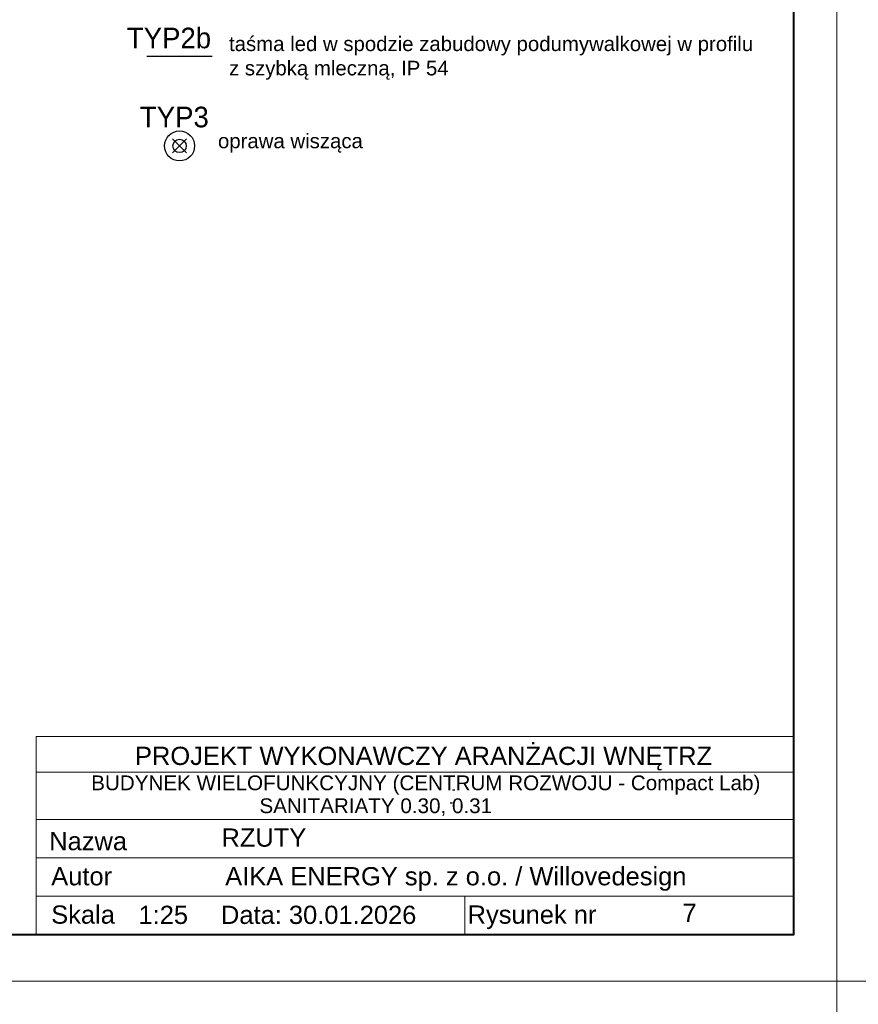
# Model space of a CAD drawing. Header units: centimetres. Extents: x -15121 to 30567, y -60641 to 0.
# Tile 252 of 256: x 11909 to 12641, y -25995 to -25136. Entities that reach past the tile are written whole.
import ezdxf
from ezdxf.enums import TextEntityAlignment as Align

# ---------------------------------------------------------------- set-up
doc = ezdxf.new("R2010")
doc.units = ezdxf.units.CM
doc.header["$LTSCALE"] = 60
doc.layers.add('A Obramowanie', color=7, linetype='Continuous', lineweight=15, plot=False)
doc.layers.add('A Ramka', color=5, linetype='Continuous', lineweight=40)
doc.layers.add('A tabelka ogólna 25', color=7, linetype='Continuous', lineweight=20)
for name, color, linetype in [('AIKA lampy i wyłaczniki2', 150, 'Continuous'), ('AIKA lampy sanitariaty', 3, 'Continuous'), ('AIKA ŚCIANA', 8, 'Continuous')]:
    doc.layers.add(name, color=color, linetype=linetype)
doc.styles.add('Annotative', font='arial.ttf')
doc.styles.add('TableTextStyle', font='txt')

msp = doc.modelspace()

# ---------------------------------------------------------------- linework, layer by layer
at = {"layer": 'A Obramowanie', "transparency": 33554610}
for points in [[(12622.2057, -25975.0194), (10389.0664, -25975.0194), (10389.0664, -24408.9094), (12622.2057, -24408.9094)], [(14855.3449, -25975.0194), (12622.2057, -25975.0194), (12622.2057, -24408.9094), (14855.3449, -24408.9094)], [(12622.2057, -27541.1294), (10389.0664, -27541.1294), (10389.0664, -25975.0194), (12622.2057, -25975.0194)], [(14855.3449, -27541.1294), (12622.2057, -27541.1294), (12622.2057, -25975.0194), (14855.3449, -25975.0194)]]:
    msp.add_lwpolyline(points, close=True, dxfattribs=at)
at = {"layer": 'A Ramka', "transparency": 33554610}
msp.add_lwpolyline([(12584.6108, -24449.4644), (10426.6614, -24449.4644), (10426.6614, -25934.4644), (12584.6108, -25934.4644)], close=True, dxfattribs=at)
at = {"layer": 'A tabelka ogólna 25', "transparency": 33554610}
for p, q in [((11923.2674, -25761.3261), (12584.6108, -25761.3261)), ((11923.2674, -25761.3261), (11923.2674, -25934.4644)), ((12584.6108, -25761.3261), (12584.6108, -25934.4644)), ((11923.2674, -25834.0178), (12584.6108, -25834.0178)), ((11923.2674, -25834.0178), (12584.6108, -25834.0178)), ((11923.2674, -25867.5), (12584.6108, -25867.5)), ((11923.2674, -25867.5), (12584.6108, -25867.5)), ((11923.2674, -25900.9822), (12584.6108, -25900.9822)), ((11923.2674, -25900.9822), (12584.6108, -25900.9822)), ((12297.4889, -25900.9822), (12297.4889, -25934.4644)), ((11923.2674, -25934.2373), (12584.6108, -25934.2373)), ((11923.2674, -25934.2373), (12584.6108, -25934.2373))]:
    msp.add_line(p, q, dxfattribs=at)
at = {"layer": 'A tabelka ogólna 25', "linetype": 'ByBlock', "transparency": 33554610}
msp.add_line((11923.6269, -25792.6511), (12584.9703, -25792.6511), dxfattribs=at)
at = {"layer": 'AIKA lampy i wyłaczniki2'}
for p, q in [((12042.5082, -25239.7331), (12054.6553, -25251.8802)), ((12054.6553, -25239.7331), (12042.5082, -25251.8802))]:
    msp.add_line(p, q, dxfattribs=at)
for radius in [13.0972, 5.8413]:
    msp.add_circle((12048.5818, -25245.8067), radius, dxfattribs=at)
at = {"layer": 'AIKA lampy sanitariaty'}
msp.add_line((12077.0551, -25167.7509), (12020.0551, -25167.7509), dxfattribs=at)
at = {"layer": 'AIKA ŚCIANA'}
for p, q in [((12286.8278, -25807.9449), (12288.8278, -25807.9449)), ((12284.8278, -25819.3504), (12286.8278, -25819.3504))]:
    msp.add_line(p, q, dxfattribs=at)

# ---------------------------------------------------------------- texts
at = {"layer": 'A tabelka ogólna 25', "transparency": 33554610, "style": 'Annotative'}
for s, height, p in [('PROJEKT WYKONAWCZY ARANŻACJI WNĘTRZ', 15.909091, (12261.5333, -25770.4043)), ('BUDYNEK WIELOFUNKCYJNY (CENTRUM ROZWOJU - Compact Lab) ', 12.886364, (12265.9701, -25795.4719))]:
    msp.add_text(s, height=height, dxfattribs=at).set_placement(p, align=Align.TOP_CENTER)
for s, height, p in [('SANITARIATY 0.30, 0.31 ', 12.886364, (12118.284, -25828.367)), ('RZUTY ', 15.90909, (12085.1391, -25857.6693)), ('Nazwa ', 15.90909, (11934.8204, -25860.7666)), ('Autor', 15.90909, (11936.5592, -25891.4196)), ('AIKA ENERGY sp. z o.o. / Willovedesign', 15.909091, (12088.396, -25891.4196)), ('Skala ', 15.90909, (11936.5592, -25924.9018)), (' 1:25', 15.90909, (12006.5478, -25925.1289)), (' Data: 30.01.2026', 15.909091, (12078.5621, -25925.1289)), (' Rysunek nr ', 15.909091, (12293.8388, -25924.9018)), ('7', 15.9091, (12487.5114, -25923.3935))]:
    msp.add_text(s, height=height, dxfattribs=at).set_placement(p)
at = {"layer": 'A tabelka ogólna 25', "transparency": 33554610, "char_height": 12.727273, "attachment_point": 1, "style": 'Annotative'}
for s, insert, width in [('{\\C7;\\P\\Ptaśma led w spodzie zabudowy podumywalkowej w profilu z szybką mleczną, IP 54}', (12091.7361, -25107.8106), 469.714936), ('{\\C7;\\P\\Poprawa wisząca}', (12082.1001, -25192.6318), 285.521666)]:
    msp.add_mtext(s, dxfattribs=dict(at, insert=insert, width=width))
at = {"layer": 'AIKA lampy sanitariaty', "style": 'TableTextStyle'}
for s, p in [('TYP2b', (12002.5359, -25160.5191)), ('TYP3', (12013.91, -25229.5419))]:
    msp.add_text(s, height=18, dxfattribs=at).set_placement(p)

doc.saveas('drawing.dxf')
